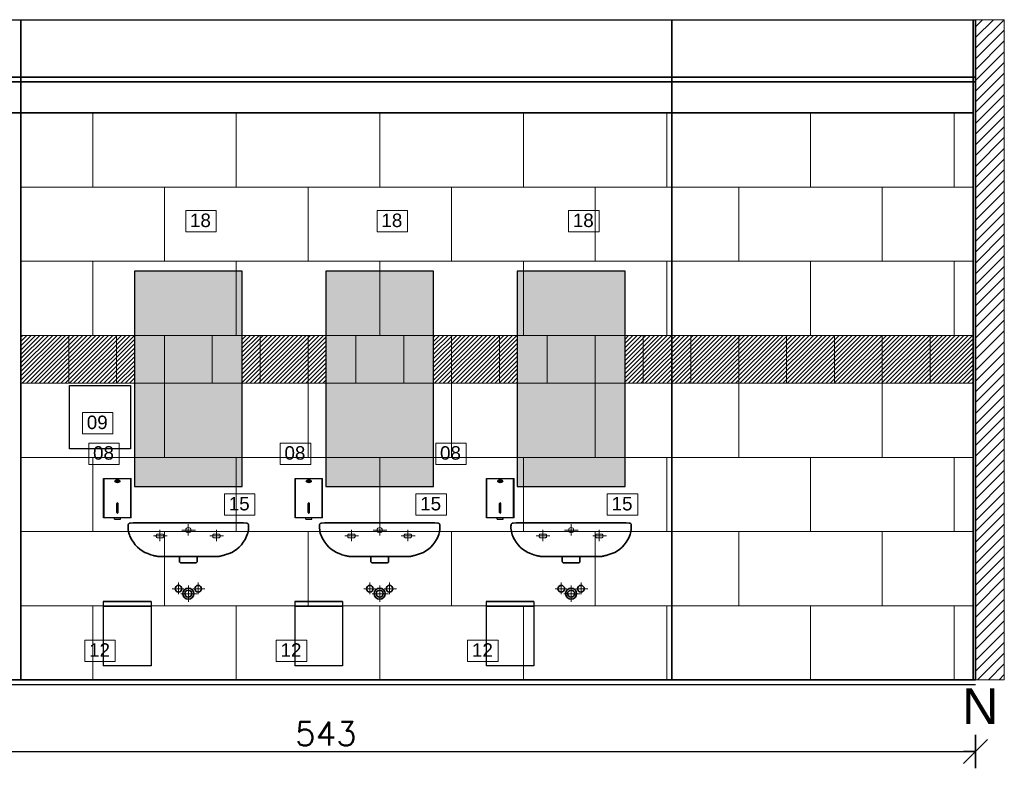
# Model space of a CAD drawing. Header units: millimetres. Extents: x 15214 to 140083, y -437840 to -79279.
# Tile 45 of 64: x 37287 to 37699, y -198447 to -198134. Entities that reach past the tile are written whole.
import ezdxf

# ---------------------------------------------------------------- set-up
doc = ezdxf.new("R2010")
doc.units = ezdxf.units.MM
doc.layers.get('0').update_dxf_attribs({"lineweight": 0})
for name, color, linetype in [('0-wypos-sanitarne', 1, 'Continuous'), ('AS_ opisy', 7, 'Continuous'), ('C-wypos-sanitarne', 1, 'Continuous')]:
    doc.layers.add(name, color=color, linetype=linetype)
for name, color, linetype, lineweight in [('0-ZABUDOWA GK-MDF', 54, 'Continuous', 35), ('0_LEGENDA', 253, 'Continuous', 13), ('1_POSADZKA PODZIAŁY', 151, 'Continuous', 0), ('1_PŁYTKI KOLOR', 7, 'Continuous', 0), ('Hatch', 4, 'Continuous', 5), ('Istn-sciany', 3, 'Continuous', 30), ('Sciany', 2, 'Continuous', 35), ('WYMIAROWANIE', 1, 'Continuous', 13)]:
    doc.layers.add(name, color=color, linetype=linetype, lineweight=lineweight)
doc.styles.add('ROMANS07', font='arial.ttf')
doc.styles.add('TXT', font='simplex.shx')
doc.dimstyles.new('DIM50', dxfattribs={"dimscale": 5, "dimtxt": 2, "dimasz": 1, "dimexe": 0, "dimexo": 0, "dimgap": 0.5, "dimtad": 1, "dimdec": 4, "dimrnd": 0.5, "dimdsep": 46, "dimtxsty": 'TXT', "dimblk": 'TICK1', "dimblk1": 'TICK1', "dimblk2": 'TICK1', "dimsah": 1, "dimcen": 0, "dimse1": 1, "dimse2": 1, "dimclrd": 1, "dimclre": 7, "dimclrt": 9, "dimadec": 0, "dimazin": 0, "dimtfac": 1, "dimtdec": 4, "dimtmove": 2, "dimatfit": 3, "dimldrblk": 'TICK1', "dimfxl": 1, "dimtolj": 1, "dimarcsym": 0})

# ---------------------------------------------------------------- blocks, each defined once
blk = doc.blocks.new('TICK1')
at = {"color": 2}
blk.add_line((-1, -1), (1, 1), dxfattribs=at)
at = {"color": 0}
for p, q in [((0, -1.4), (0, 1.4)), ((0, 0), (-1, 0))]:
    blk.add_line(p, q, dxfattribs=at)
blk = doc.blocks.new('*D1472')
at = {"layer": 'DEFPOINTS', "color": 0, "transparency": 16777216}
for p in [(37143.62, -198409.55), (37686.62, -198409.55), (37686.62, -198439.55)]:
    blk.add_point(p, dxfattribs=at)
at = {"layer": 'Sciany', "color": 1, "lineweight": -2, "transparency": 16777216}
blk.add_line((37148.62, -198439.55), (37681.62, -198439.55), dxfattribs=at)
at = {"layer": 'Sciany', "color": 1, "lineweight": -2, "transparency": 16777216, "xscale": 5, "yscale": 5, "zscale": 5, "rotation": 180}
blk.add_blockref('TICK1', (37143.62, -198439.55), dxfattribs=at)
at = {"layer": 'Sciany', "color": 1, "lineweight": -2, "transparency": 16777216, "xscale": 5, "yscale": 5, "zscale": 5}
blk.add_blockref('TICK1', (37686.62, -198439.55), dxfattribs=at)
at = {"layer": 'Sciany', "color": 9, "transparency": 16777216, "insert": (37415.12, -198432.05), "char_height": 10, "attachment_point": 5, "style": 'TXT'}
blk.add_mtext('\\A1;543', dxfattribs=at)
blk = doc.blocks.new('A$C9267f3ae')
at = {"lineweight": 5}
blk.add_lwpolyline([(0.1523, -0.0024), (0.076, -0.0003), (0, 0), (-0.0763, -0.0003), (-0.1523, -0.0024)], dxfattribs=at)
at = {"lineweight": 35}
blk.add_lwpolyline([(0.1154, -0.1423), (-0.1118, -0.1423), (-0.1168, -0.1423), (-0.1207, -0.1422), (-0.1244, -0.1421), (-0.128, -0.1419), (-0.1316, -0.1415), (-0.1351, -0.1409), (-0.1386, -0.1401), (-0.1423, -0.1391), (-0.1461, -0.1378), (-0.1567, -0.1349), (-0.1693, -0.1306), (-0.1812, -0.1253), (-0.1924, -0.1189), (-0.2028, -0.1115), (-0.2126, -0.103), (-0.2216, -0.0933), (-0.2298, -0.0824), (-0.2371, -0.0708), (-0.2407, -0.0645), (-0.2438, -0.0581), (-0.2463, -0.0515), (-0.2484, -0.0448), (-0.25, -0.038), (-0.251, -0.0309), (-0.2516, -0.0236), (-0.2516, -0.0159), (-0.2513, -0.0109), (-0.2511, -0.0094), (-0.2506, -0.0079), (-0.2499, -0.0065), (-0.2489, -0.0053), (-0.2477, -0.0042), (-0.2463, -0.0034), (-0.2447, -0.0028), (-0.2428, -0.0025), (-0.2302, -0.0024), (0.2299, -0.0024), (0.2425, -0.0025), (0.2445, -0.0027), (0.2461, -0.0032), (0.2475, -0.0039), (0.2487, -0.0048), (0.2496, -0.0059), (0.2503, -0.0073), (0.2508, -0.0089), (0.2511, -0.0107), (0.2513, -0.0159), (0.2514, -0.0234), (0.2509, -0.0307), (0.2499, -0.0376), (0.2483, -0.0444), (0.2463, -0.051), (0.2437, -0.0576), (0.2407, -0.0642), (0.2371, -0.0708), (0.2298, -0.0824), (0.2216, -0.0933), (0.2129, -0.1029), (0.2034, -0.1114), (0.1932, -0.1188), (0.1822, -0.1251), (0.1701, -0.1304), (0.1571, -0.1347), (0.1459, -0.1378), (0.1422, -0.139), (0.1386, -0.1401), (0.1351, -0.1409), (0.1316, -0.1415), (0.1281, -0.142), (0.1244, -0.1423), (0.1207, -0.1424), (0.1168, -0.1423)], close=True, dxfattribs=at)
blk.add_lwpolyline([(0.0369, -0.1423), (0.0369, -0.1629), (0.0367, -0.1639), (0.0364, -0.165), (0.036, -0.1659), (0.0354, -0.1668), (0.0347, -0.1674), (0.0339, -0.168), (0.0328, -0.1685), (0.0315, -0.169), (0.03, -0.1691), (-0.0303, -0.1691), (-0.0317, -0.169), (-0.0329, -0.1686), (-0.0339, -0.1681), (-0.0348, -0.1675), (-0.0356, -0.1668), (-0.0362, -0.1659), (-0.0367, -0.1649), (-0.037, -0.1638), (-0.0372, -0.1629), (-0.0372, -0.1423)], dxfattribs=at)
at = {"layer": 'DEFPOINTS', "lineweight": 5}
for points in [[(-0.1184, -0.0309), (-0.1184, -0.0782)], [(-0.0278, -0.0323), (0.0296, -0.0323)], [(-0.0001, -0.0067), (-0.0001, -0.0541)], [(0.1177, -0.0309), (0.1177, -0.0782)], [(-0.146, -0.0564), (-0.0887, -0.0564)], [(0.09, -0.0564), (0.1474, -0.0564)], [(-0.0671, -0.2775), (-0.0184, -0.2775)], [(-0.0414, -0.2519), (-0.0414, -0.2993)], [(0.0001, -0.2641), (0.0001, -0.3322)], [(0.0182, -0.2775), (0.0695, -0.2775)], [(0.0414, -0.2519), (0.0414, -0.2993)], [(-0.0313, -0.298), (0.0372, -0.298)]]:
    blk.add_lwpolyline(points, dxfattribs=at)
for points in [[(-0.1287, -0.0488), (-0.1081, -0.0488), (-0.1074, -0.0489), (-0.1065, -0.049), (-0.1056, -0.0494), (-0.1048, -0.0499), (-0.1041, -0.0506), (-0.1036, -0.0513), (-0.1031, -0.0522), (-0.1029, -0.0532), (-0.1028, -0.0542), (-0.1028, -0.0544), (-0.1028, -0.0585), (-0.1028, -0.0589), (-0.1029, -0.0599), (-0.1032, -0.0608), (-0.1037, -0.0617), (-0.1043, -0.0624), (-0.105, -0.0631), (-0.1058, -0.0635), (-0.1067, -0.0639), (-0.1077, -0.064), (-0.1084, -0.064), (-0.1282, -0.064), (-0.1289, -0.064), (-0.1299, -0.0639), (-0.1308, -0.0635), (-0.1316, -0.0631), (-0.1323, -0.0624), (-0.1329, -0.0617), (-0.1334, -0.0608), (-0.1337, -0.0599), (-0.1338, -0.0589), (-0.1339, -0.0585), (-0.1339, -0.0544), (-0.1339, -0.0542), (-0.1337, -0.0532), (-0.1335, -0.0522), (-0.133, -0.0513), (-0.1325, -0.0506), (-0.1318, -0.0499), (-0.131, -0.0494), (-0.1301, -0.049), (-0.1292, -0.0489)], [(0.107, -0.0488), (0.1276, -0.0488), (0.1283, -0.0489), (0.1292, -0.049), (0.1301, -0.0494), (0.1309, -0.0499), (0.1316, -0.0506), (0.1322, -0.0513), (0.1326, -0.0522), (0.1329, -0.0532), (0.133, -0.0542), (0.133, -0.0544), (0.133, -0.0585), (0.133, -0.0589), (0.1328, -0.0599), (0.1325, -0.0608), (0.132, -0.0617), (0.1314, -0.0624), (0.1307, -0.0631), (0.1299, -0.0635), (0.129, -0.0639), (0.1281, -0.064), (0.1274, -0.064), (0.1075, -0.064), (0.1068, -0.064), (0.1058, -0.0639), (0.1049, -0.0635), (0.1041, -0.0631), (0.1034, -0.0624), (0.1028, -0.0617), (0.1024, -0.0608), (0.102, -0.0599), (0.1019, -0.0589), (0.1019, -0.0585), (0.1019, -0.0544), (0.1019, -0.0542), (0.102, -0.0532), (0.1023, -0.0522), (0.1027, -0.0513), (0.1033, -0.0506), (0.104, -0.0499), (0.1048, -0.0494), (0.1056, -0.049), (0.1066, -0.0489)]]:
    blk.add_lwpolyline(points, close=True, dxfattribs=at)
blk.add_circle((-0.0001, -0.0323), 0.0112, dxfattribs=at)
at = {"layer": 'DEFPOINTS', "lineweight": 35}
for centre, radius in [((-0.0412, -0.2771), 0.0139), ((-0.0001, -0.2977), 0.023), ((-0.0001, -0.2977), 0.0146), ((0.0409, -0.2771), 0.0139)]:
    blk.add_circle(centre, radius, dxfattribs=at)
blk = doc.blocks.new('kosz')
at = {"layer": 'C-wypos-sanitarne'}
for points in [[(64388.88, -195444.78), (64368.88, -195444.78), (64368.88, -195471.78)], [(64368.88, -195444.78), (64388.88, -195444.78), (64388.88, -195471.78)], [(64368.88, -195444.78), (64368.88, -195446.78), (64388.88, -195446.78)], [(64388.88, -195471.78), (64368.88, -195471.78)]]:
    blk.add_lwpolyline(points, dxfattribs=at)
blk = doc.blocks.new('ASM101-FRONT')
for p, q in [((943.7, 266.3), (943.7, 431.3)), ((943.7, 431.3), (1058.9, 431.3)), ((945.7, 266.3), (945.7, 431.3)), ((1056.9, 266.3), (1056.9, 431.3)), ((1058.9, 266.3), (1058.9, 431.3)), ((998.3, 289.3), (998.3, 326.3)), ((1004.3, 289.3), (1004.3, 326.3)), ((1058.9, 266.3), (943.7, 266.3)), ((988.8, 261.5), (988.8, 266.3)), ((988.8, 261.5), (1013.8, 261.5)), ((1013.8, 261.5), (1013.8, 266.3))]:
    blk.add_line(p, q)
blk.add_lwpolyline([(1000.1, 420.9), (1002.6, 420.9), (1002.6, 416.8), (1000.1, 416.8)], close=True)
for centre, start, end in [((1001.3, 326.3), 0, 180), ((1001.3, 289.3), 180, 0)]:
    blk.add_arc(centre, 3, start, end)
blk.add_ellipse((1001.3, 419.3), major_axis=(-10.5, 0), ratio=0.571429)
for points, knots in [([(991.8, 419.3), (991.8, 418.9), (991.9, 418.6), (992.2, 417.8), (992.5, 417.5), (993.1, 416.7), (993.6, 416.4), (994.6, 415.7), (995.2, 415.4), (997, 414.8), (998.1, 414.5), (1000.6, 414.2), (1001.9, 414.2), (1004.4, 414.5), (1005.6, 414.8), (1007.7, 415.6), (1008.6, 416), (1009.7, 417), (1010.1, 417.4), (1010.6, 418.2), (1010.7, 418.6), (1010.8, 419.4), (1010.8, 419.8), (1010.5, 420.6), (1010.2, 421), (1009.5, 421.8), (1009, 422.2), (1007.9, 422.9), (1007.2, 423.2), (1005.6, 423.7), (1004.8, 423.9), (1002.7, 424.3), (1001.3, 424.3), (998.7, 424.1), (997.5, 423.9), (995.2, 423.1), (994.3, 422.7), (993, 421.7), (992.6, 421.3), (992.1, 420.5), (991.9, 420.1), (991.8, 419.5), (991.8, 419.4), (991.8, 419.3)], [0, 0, 0, 0, 0.24826, 0.24826, 0.496519, 0.496519, 0.744779, 0.744779, 0.993039, 0.993039, 1.375947, 1.375947, 1.758855, 1.758855, 2.141763, 2.141763, 2.524671, 2.524671, 2.798801, 2.798801, 3.072931, 3.072931, 3.347061, 3.347061, 3.621191, 3.621191, 3.895321, 3.895321, 4.169452, 4.169452, 4.443582, 4.443582, 4.841074, 4.841074, 5.238567, 5.238567, 5.63606, 5.63606, 5.913449, 5.913449, 6.190838, 6.190838, 6.283185, 6.283185, 6.283185, 6.283185]), ([(992.8, 419.3), (992.8, 419.1), (992.8, 419), (992.9, 418.7), (993, 418.5), (993.3, 418.1), (993.4, 417.9), (994, 417.3), (994.5, 417), (995.6, 416.4), (996.3, 416.1), (997.8, 415.6), (998.7, 415.5), (1000.6, 415.3), (1001.8, 415.2), (1003.9, 415.5), (1004.9, 415.6), (1006.6, 416.2), (1007.4, 416.5), (1008.5, 417.2), (1008.9, 417.6), (1009.4, 418.2), (1009.6, 418.4), (1009.8, 418.9), (1009.8, 419.1), (1009.8, 419.4), (1009.8, 419.5), (1009.7, 419.8), (1009.7, 419.9), (1009.5, 420.2), (1009.4, 420.4), (1009, 420.9), (1008.5, 421.3), (1007.5, 422), (1006.8, 422.3), (1005.3, 422.8), (1004.5, 423), (1002.5, 423.3), (1001.4, 423.3), (999.2, 423.2), (998.2, 423), (996.4, 422.5), (995.5, 422.2), (994.3, 421.5), (993.9, 421.2), (993.3, 420.6), (993.1, 420.3), (992.9, 419.8), (992.8, 419.6), (992.8, 419.4), (992.8, 419.3), (992.8, 419.3)], [0, 0, 0, 0, 0.177646, 0.177646, 0.355292, 0.355292, 0.532939, 0.532939, 0.814738, 0.814738, 1.096538, 1.096538, 1.378338, 1.378338, 1.739104, 1.739104, 2.06913, 2.06913, 2.399157, 2.399157, 2.673843, 2.673843, 2.90015, 2.90015, 3.126457, 3.126457, 3.28067, 3.28067, 3.434884, 3.434884, 3.589098, 3.589098, 3.88111, 3.88111, 4.173123, 4.173123, 4.465135, 4.465135, 4.824452, 4.824452, 5.16054, 5.16054, 5.496627, 5.496627, 5.767671, 5.767671, 5.995248, 5.995248, 6.222825, 6.222825, 6.283185, 6.283185, 6.283185, 6.283185])]:
    blk.add_open_spline(points, degree=3, knots=knots)

msp = doc.modelspace()

# ---------------------------------------------------------------- hatches: boundary and pattern name
at = {"layer": '0-wypos-sanitarne'}
h = msp.add_hatch(color=256, dxfattribs=at)
h.dxf.hatch_style = 1
h.set_gradient(color1=(217, 217, 217), color2=(23, 23, 23), name='HEMISPHERICAL')
h.paths.add_polyline_path([(37335.09873, -198328.73678), (37380.11001, -198328.73678), (37380.08745, -198238.73678), (37335.07616, -198238.73678)])
h = msp.add_hatch(color=256, dxfattribs=at)
h.dxf.hatch_style = 1
h.set_gradient(color1=(217, 217, 217), color2=(23, 23, 23), name='HEMISPHERICAL')
h.paths.add_polyline_path([(37415.09873, -198328.73678), (37460.11001, -198328.73678), (37460.08745, -198238.73678), (37415.07616, -198238.73678)])
h = msp.add_hatch(color=256, dxfattribs=at)
h.dxf.hatch_style = 1
h.set_gradient(color1=(217, 217, 217), color2=(23, 23, 23), name='HEMISPHERICAL')
h.paths.add_polyline_path([(37495.09873, -198328.73678), (37540.11001, -198328.73678), (37540.08745, -198238.73678), (37495.07616, -198238.73678)])
at = {"layer": '1_PŁYTKI KOLOR', "true_color": 0xcfa968}
h = msp.add_hatch(dxfattribs=at)
h.set_pattern_fill('ANSI31', color=43, scale=0.4)
h.paths.add_polyline_path([(37335.09873, -198265.54718), (37287.6213, -198265.54718), (37287.6213, -198285.54718), (37335.09873, -198285.54718)])
h = msp.add_hatch(dxfattribs=at)
h.set_pattern_fill('ANSI31', color=43, scale=0.4)
h.paths.add_polyline_path([(37387.6213, -198265.54718), (37380.09873, -198265.54718), (37380.09873, -198285.54718), (37387.6213, -198285.54718)])
h.paths.add_polyline_path([(37407.6213, -198265.54718), (37387.6213, -198265.54718), (37387.6213, -198285.54718), (37407.6213, -198285.54718)])
h.paths.add_polyline_path([(37415.09873, -198265.54718), (37407.6213, -198265.54718), (37407.6213, -198285.54718), (37415.09873, -198285.54718)])
h.paths.add_polyline_path([(37467.6213, -198265.54718), (37460.09873, -198265.54718), (37460.09873, -198285.54718), (37467.6213, -198285.54718)])
h.paths.add_polyline_path([(37487.6213, -198265.54718), (37467.6213, -198265.54718), (37467.6213, -198285.54718), (37487.6213, -198285.54718)])
h.paths.add_polyline_path([(37495.09873, -198265.54718), (37487.6213, -198265.54718), (37487.6213, -198285.54718), (37495.09873, -198285.54718)])
h.paths.add_polyline_path([(37547.6213, -198265.54718), (37540.09873, -198265.54718), (37540.09873, -198285.54718), (37547.6213, -198285.54718)])
h.paths.add_polyline_path([(37559.6213, -198265.54718), (37547.6213, -198265.54718), (37547.6213, -198285.54718), (37559.6213, -198285.54718)])
h.paths.add_polyline_path([(37567.6213, -198265.54718), (37559.6213, -198265.54718), (37559.6213, -198285.54718), (37567.6213, -198285.54718)])
h.paths.add_polyline_path([(37587.6213, -198265.54718), (37567.6213, -198265.54718), (37567.6213, -198285.54718), (37587.6213, -198285.54718)])
h.paths.add_polyline_path([(37607.6213, -198265.54718), (37587.6213, -198265.54718), (37587.6213, -198285.54718), (37607.6213, -198285.54718)])
h.paths.add_polyline_path([(37627.6213, -198265.54718), (37607.6213, -198265.54718), (37607.6213, -198285.54718), (37627.6213, -198285.54718)])
h.paths.add_polyline_path([(37647.6213, -198265.54718), (37627.6213, -198265.54718), (37627.6213, -198285.54718), (37647.6213, -198285.54718)])
h.paths.add_polyline_path([(37667.6213, -198265.54718), (37647.6213, -198265.54718), (37647.6213, -198285.54718), (37667.6213, -198285.54718)])
h.paths.add_polyline_path([(37685.6213, -198265.54718), (37667.6213, -198265.54718), (37667.6213, -198285.54718), (37685.6213, -198285.54718)])
at = {"layer": 'Hatch'}
h = msp.add_hatch(dxfattribs=at)
h.set_pattern_fill('ANSI31', color=256)
h.set_pattern_definition([(45, (-22379.946, -3769.959), (-2.24506403, 2.24506403), [])])
h.paths.add_polyline_path([(37686.6213, -198409.54718), (37698.6213, -198409.54718), (37698.6213, -198133.54718), (37686.6213, -198133.54718)])

# ---------------------------------------------------------------- linework, layer by layer
at = {"layer": '0-wypos-sanitarne'}
for points in [[(37335.09873, -198328.73678), (37380.09873, -198328.73678), (37380.09873, -198238.73678), (37335.09873, -198238.73678)], [(37415.09873, -198328.73678), (37460.09873, -198328.73678), (37460.09873, -198238.73678), (37415.09873, -198238.73678)], [(37495.09873, -198328.73678), (37540.09873, -198328.73678), (37540.09873, -198238.73678), (37495.09873, -198238.73678)]]:
    msp.add_lwpolyline(points, close=True, dxfattribs=at)
at = {"layer": '0-ZABUDOWA GK-MDF'}
for points in [[(37143.6213, -198157.54718), (37686.6213, -198157.54718)], [(37143.6213, -198159.54718), (37686.6213, -198159.54718)]]:
    msp.add_lwpolyline(points, dxfattribs=at)
at = {"layer": '0_LEGENDA', "color": 7}
for points in [[(37356.48872, -198213.28591), (37369.23842, -198213.28591), (37369.23842, -198222.21218), (37356.48872, -198222.21218)], [(37436.48872, -198213.28591), (37449.23842, -198213.28591), (37449.23842, -198222.21218), (37436.48872, -198222.21218)], [(37516.48872, -198213.28591), (37529.23842, -198213.28591), (37529.23842, -198222.21218), (37516.48872, -198222.21218)], [(37313.36361, -198297.75651), (37326.11332, -198297.75651), (37326.11332, -198306.68278), (37313.36361, -198306.68278)], [(37315.98682, -198310.54195), (37328.73653, -198310.54195), (37328.73653, -198319.46823), (37315.98682, -198319.46823)], [(37395.98682, -198310.54195), (37408.73653, -198310.54195), (37408.73653, -198319.46823), (37395.98682, -198319.46823)], [(37460.98682, -198310.54195), (37473.73653, -198310.54195), (37473.73653, -198319.46823), (37460.98682, -198319.46823)], [(37372.70061, -198331.7523), (37385.45031, -198331.7523), (37385.45031, -198340.67857), (37372.70061, -198340.67857)], [(37452.70061, -198331.7523), (37465.45031, -198331.7523), (37465.45031, -198340.67857), (37452.70061, -198340.67857)], [(37532.70061, -198331.7523), (37545.45031, -198331.7523), (37545.45031, -198340.67857), (37532.70061, -198340.67857)], [(37314.33294, -198392.94948), (37327.08264, -198392.94948), (37327.08264, -198401.87576), (37314.33294, -198401.87576)], [(37394.33294, -198392.94948), (37407.08264, -198392.94948), (37407.08264, -198401.87576), (37394.33294, -198401.87576)], [(37474.33294, -198392.94948), (37487.08264, -198392.94948), (37487.08264, -198401.87576), (37474.33294, -198401.87576)]]:
    msp.add_lwpolyline(points, dxfattribs=at)
for points in [[(37356.48872, -198222.21218), (37369.23842, -198222.21218), (37369.23842, -198213.28591), (37356.48872, -198213.28591)], [(37436.48872, -198222.21218), (37449.23842, -198222.21218), (37449.23842, -198213.28591), (37436.48872, -198213.28591)], [(37516.48872, -198222.21218), (37529.23842, -198222.21218), (37529.23842, -198213.28591), (37516.48872, -198213.28591)], [(37313.36361, -198306.68278), (37326.11332, -198306.68278), (37326.11332, -198297.75651), (37313.36361, -198297.75651)], [(37315.98682, -198319.46823), (37328.73653, -198319.46823), (37328.73653, -198310.54195), (37315.98682, -198310.54195)], [(37395.98682, -198319.46823), (37408.73653, -198319.46823), (37408.73653, -198310.54195), (37395.98682, -198310.54195)], [(37460.98682, -198319.46823), (37473.73653, -198319.46823), (37473.73653, -198310.54195), (37460.98682, -198310.54195)], [(37372.70061, -198340.67857), (37385.45031, -198340.67857), (37385.45031, -198331.7523), (37372.70061, -198331.7523)], [(37452.70061, -198340.67857), (37465.45031, -198340.67857), (37465.45031, -198331.7523), (37452.70061, -198331.7523)], [(37532.70061, -198340.67857), (37545.45031, -198340.67857), (37545.45031, -198331.7523), (37532.70061, -198331.7523)], [(37314.33294, -198401.87576), (37327.08264, -198401.87576), (37327.08264, -198392.94948), (37314.33294, -198392.94948)], [(37394.33294, -198401.87576), (37407.08264, -198401.87576), (37407.08264, -198392.94948), (37394.33294, -198392.94948)], [(37474.33294, -198401.87576), (37487.08264, -198401.87576), (37487.08264, -198392.94948), (37474.33294, -198392.94948)]]:
    msp.add_lwpolyline(points, close=True, dxfattribs=at)
at = {"layer": '1_POSADZKA PODZIAŁY', "linetype": 'Continuous'}
msp.add_lwpolyline([(37287.6213, -198172.54718), (37685.6213, -198172.54718), (37685.6213, -198409.54718), (37287.6213, -198409.54718)], close=True, dxfattribs=at)
for points in [[(37317.6213, -198203.54718), (37317.6213, -198172.54718)], [(37377.6213, -198203.54718), (37377.6213, -198172.54718)], [(37437.6213, -198203.54718), (37437.6213, -198172.54718)], [(37497.6213, -198203.54718), (37497.6213, -198172.54718)], [(37557.6213, -198203.54718), (37557.6213, -198172.54718)], [(37617.6213, -198203.54718), (37617.6213, -198172.54718)], [(37677.6213, -198203.54718), (37677.6213, -198172.54718)], [(37287.6213, -198203.54718), (37685.6213, -198203.54718)], [(37347.6213, -198234.54718), (37347.6213, -198203.54718)], [(37407.6213, -198234.54718), (37407.6213, -198203.54718)], [(37467.6213, -198234.54718), (37467.6213, -198203.54718)], [(37527.6213, -198234.54718), (37527.6213, -198203.54718)], [(37587.6213, -198234.54718), (37587.6213, -198203.54718)], [(37647.6213, -198234.54718), (37647.6213, -198203.54718)], [(37287.6213, -198234.54718), (37685.6213, -198234.54718)], [(37317.6213, -198265.54718), (37317.6213, -198234.54718)], [(37377.6213, -198265.54718), (37377.6213, -198234.54718)], [(37437.6213, -198265.54718), (37437.6213, -198234.54718)], [(37497.6213, -198265.54718), (37497.6213, -198234.54718)], [(37557.6213, -198265.54718), (37557.6213, -198234.54718)], [(37617.6213, -198265.54718), (37617.6213, -198234.54718)], [(37677.6213, -198265.54718), (37677.6213, -198234.54718)], [(37287.6213, -198265.54718), (37685.6213, -198265.54718)], [(37307.6213, -198285.54718), (37307.6213, -198265.54718)], [(37327.6213, -198285.54718), (37327.6213, -198265.54718)], [(37347.6213, -198285.54718), (37347.6213, -198265.54718)], [(37367.6213, -198285.54718), (37367.6213, -198265.54718)], [(37387.6213, -198285.54718), (37387.6213, -198265.54718)], [(37407.6213, -198285.54718), (37407.6213, -198265.54718)], [(37427.6213, -198285.54718), (37427.6213, -198265.54718)], [(37447.6213, -198285.54718), (37447.6213, -198265.54718)], [(37467.6213, -198285.54718), (37467.6213, -198265.54718)], [(37487.6213, -198285.54718), (37487.6213, -198265.54718)], [(37507.6213, -198285.54718), (37507.6213, -198265.54718)], [(37527.6213, -198285.54718), (37527.6213, -198265.54718)], [(37547.6213, -198285.54718), (37547.6213, -198265.54718)], [(37567.6213, -198285.54718), (37567.6213, -198265.54718)], [(37587.6213, -198285.54718), (37587.6213, -198265.54718)], [(37607.6213, -198285.54718), (37607.6213, -198265.54718)], [(37627.6213, -198285.54718), (37627.6213, -198265.54718)], [(37647.6213, -198285.54718), (37647.6213, -198265.54718)], [(37667.6213, -198285.54718), (37667.6213, -198265.54718)], [(37287.6213, -198285.54718), (37685.6213, -198285.54718)], [(37347.6213, -198316.54718), (37347.6213, -198285.54718)], [(37407.6213, -198316.54718), (37407.6213, -198285.54718)], [(37467.6213, -198316.54718), (37467.6213, -198285.54718)], [(37527.6213, -198316.54718), (37527.6213, -198285.54718)], [(37587.6213, -198316.54718), (37587.6213, -198285.54718)], [(37647.6213, -198316.54718), (37647.6213, -198285.54718)], [(37287.6213, -198316.54718), (37685.6213, -198316.54718)], [(37317.6213, -198347.54718), (37317.6213, -198316.54718)], [(37377.6213, -198347.54718), (37377.6213, -198316.54718)], [(37437.6213, -198347.54718), (37437.6213, -198316.54718)], [(37497.6213, -198347.54718), (37497.6213, -198316.54718)], [(37557.6213, -198347.54718), (37557.6213, -198316.54718)], [(37617.6213, -198347.54718), (37617.6213, -198316.54718)], [(37677.6213, -198347.54718), (37677.6213, -198316.54718)], [(37287.6213, -198347.54718), (37685.6213, -198347.54718)], [(37347.6213, -198378.54718), (37347.6213, -198347.54718)], [(37407.6213, -198378.54718), (37407.6213, -198347.54718)], [(37467.6213, -198378.54718), (37467.6213, -198347.54718)], [(37527.6213, -198378.54718), (37527.6213, -198347.54718)], [(37587.6213, -198378.54718), (37587.6213, -198347.54718)], [(37647.6213, -198378.54718), (37647.6213, -198347.54718)], [(37287.6213, -198378.54718), (37685.6213, -198378.54718)], [(37317.6213, -198409.54718), (37317.6213, -198378.54718)], [(37377.6213, -198409.54718), (37377.6213, -198378.54718)], [(37437.6213, -198409.54718), (37437.6213, -198378.54718)], [(37497.6213, -198409.54718), (37497.6213, -198378.54718)], [(37557.6213, -198409.54718), (37557.6213, -198378.54718)], [(37617.6213, -198409.54718), (37617.6213, -198378.54718)], [(37677.6213, -198409.54718), (37677.6213, -198378.54718)]]:
    msp.add_lwpolyline(points, dxfattribs=at)
at = {"layer": 'C-wypos-sanitarne'}
msp.add_lwpolyline([(37333.43087, -198313.02987), (37307.93087, -198313.02987), (37307.93087, -198286.52987), (37333.43087, -198286.52987)], close=True, dxfattribs=at)
at = {"layer": 'Istn-sciany'}
for points in [[(37143.6213, -198133.54718), (37686.6213, -198133.54718)], [(37143.6213, -198133.54718), (37686.6213, -198133.54718)], [(37143.6213, -198411.54718), (37686.6213, -198411.54718)]]:
    msp.add_lwpolyline(points, dxfattribs=at)
at = {"layer": 'Sciany'}
for points in [[(37287.6213, -198409.54718), (37287.6213, -198133.54718)], [(37559.6213, -198409.54718), (37559.6213, -198133.54718)], [(37685.6213, -198409.54718), (37685.6213, -198133.54718)], [(37686.6213, -198409.54718), (37686.6213, -198133.54718)], [(37144.6213, -198172.54718), (37685.6213, -198172.54718)], [(37143.6213, -198409.54718), (37686.6213, -198409.54718)]]:
    msp.add_lwpolyline(points, dxfattribs=at)
at = {"layer": 'WYMIAROWANIE'}
msp.add_lwpolyline([(37686.6213, -198409.54718), (37698.6213, -198409.54718), (37698.6213, -198133.54718), (37686.6213, -198133.54718)], close=True, dxfattribs=at)

# ---------------------------------------------------------------- block references
at = {"layer": '0-wypos-sanitarne', "xscale": 100, "yscale": 100, "zscale": 100}
for p in [(37357.59873, -198343.73678), (37437.59873, -198343.73678), (37517.59873, -198343.73678)]:
    msp.add_blockref('A$C9267f3ae', p, dxfattribs=at)
at = {"layer": 'C-wypos-sanitarne', "xscale": 0.1000000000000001, "yscale": 0.1000000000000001, "zscale": 0.1000000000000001}
for p in [(37227.82157, -198368.47085), (37307.82157, -198368.47085), (37387.82157, -198368.47085)]:
    msp.add_blockref('ASM101-FRONT', p, dxfattribs=at)
at = {"layer": 'Sciany'}
for p in [(-27046.83386, -2931.95999), (-26966.83386, -2931.95999), (-26886.83386, -2931.95999)]:
    msp.add_blockref('kosz', p, dxfattribs=at)

# ---------------------------------------------------------------- texts
at = {"layer": '0_LEGENDA', "color": 7, "char_height": 7.5, "width": 10.9940302, "attachment_point": 3, "style": 'ROMANS07'}
for s, insert in [('{\\fArial|b0|i0|c162|p34;\\H0.75x;1\\fArial|b0|i0|c238|p34;8}', (37367.02673, -198214.61845)), ('{\\fArial|b0|i0|c162|p34;\\H0.75x;1\\fArial|b0|i0|c238|p34;8}', (37447.02673, -198214.61845)), ('{\\fArial|b0|i0|c162|p34;\\H0.75x;1\\fArial|b0|i0|c238|p34;8}', (37527.02673, -198214.61845)), ('{\\fArial|b0|i0|c162|p34;\\H0.75x;09}', (37323.90162, -198299.08905)), ('{\\fArial|b0|i0|c162|p34;\\H0.75x;0\\fArial|b0|i0|c238|p34;8}', (37326.52483, -198311.87449)), ('{\\fArial|b0|i0|c162|p34;\\H0.75x;0\\fArial|b0|i0|c238|p34;8}', (37406.52483, -198311.87449)), ('{\\fArial|b0|i0|c162|p34;\\H0.75x;0\\fArial|b0|i0|c238|p34;8}', (37471.52483, -198311.87449)), ('{\\H0.75x;15}', (37383.23862, -198333.08484)), ('{\\H0.75x;15}', (37463.23862, -198333.08484)), ('{\\H0.75x;15}', (37543.23862, -198333.08484)), ('{\\fArial|b0|i0|c162|p34;\\H0.75x;1\\fArial|b0|i0|c238|p34;2}', (37324.87095, -198394.28203)), ('{\\fArial|b0|i0|c162|p34;\\H0.75x;1\\fArial|b0|i0|c238|p34;2}', (37404.87095, -198394.28203)), ('{\\fArial|b0|i0|c162|p34;\\H0.75x;1\\fArial|b0|i0|c238|p34;2}', (37484.87095, -198394.28203))]:
    msp.add_mtext(s, dxfattribs=dict(at, insert=insert))
at = {"layer": 'AS_ opisy', "insert": (37680.99625, -198413.0552), "char_height": 15, "attachment_point": 1, "style": 'TXT'}
msp.add_mtext_dynamic_manual_height_columns('{\\fArial|b0|i0|c238|p34;N}', width=15, gutter_width=75, heights=[15], dxfattribs=at)

# ---------------------------------------------------------------- dimensions: what is measured, and where the dimension line sits
at = {"layer": 'Sciany'}
dim = msp.add_linear_dim(base=(37686.6213, -198439.54718), p1=(37143.6213, -198409.54718), p2=(37686.6213, -198409.54718), dimstyle='DIM50', override={"dimfxl": 0}, dxfattribs=at)
dim.commit()
dim.dimension.update_dxf_attribs({"geometry": '*D1472', "text_midpoint": (37415.1213, -198432.04718)})

doc.saveas('drawing.dxf')
